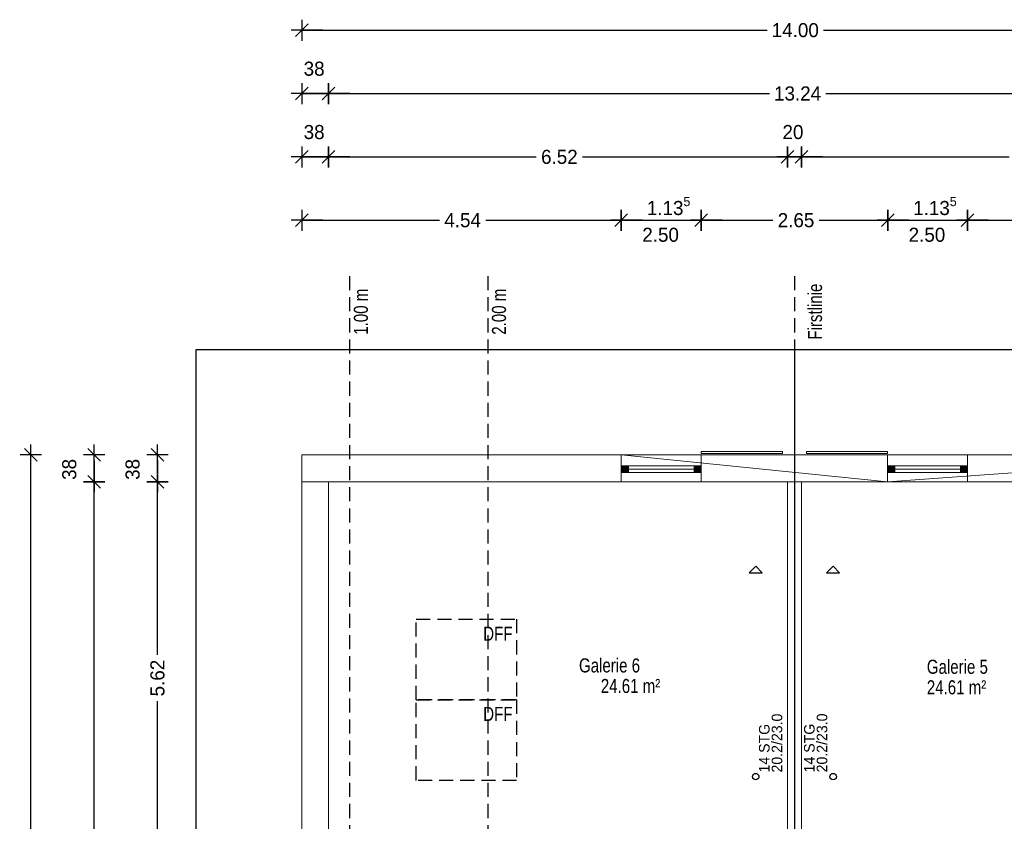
# Model space of a CAD drawing. Header units: metres. Extents: x 154.8 to 176.9, y 22.9 to 52.7.
# Tile 5 of 6: x 154.8 to 168.8, y 41.3 to 52.7. Entities that reach past the tile are written whole.
import ezdxf

# ---------------------------------------------------------------- set-up
doc = ezdxf.new("R2010")
doc.units = ezdxf.units.M
doc.header["$XCLIPFRAME"] = 2
doc.header["$PDMODE"] = 65
doc.linetypes.add('AUSGEZOGEN', pattern=[0])
doc.linetypes.add('VERDECKT2_S2', pattern=[0.27, 0.2, -0.07])
for name, color, linetype, lineweight in [('Allgemein01', 7, 'AUSGEZOGEN', 13), ('Allgemein03', 7, 'AUSGEZOGEN', 25), ('Beschriften', 7, 'AUSGEZOGEN', 13), ('Fenster', 7, 'AUSGEZOGEN', 13), ('Fensterbank', 7, 'AUSGEZOGEN', 13), ('Pfosten_ Stützen', 7, 'AUSGEZOGEN', 13), ('Raumbezeichnung', 7, 'AUSGEZOGEN', 13), ('Standard', 7, 'AUSGEZOGEN', 25), ('Treppe', 7, 'AUSGEZOGEN', 13), ('Verschattung', 7, 'AUSGEZOGEN', 13), ('Wand Holz nicht tragend', 7, 'AUSGEZOGEN', 13), ('Wand Holz tragend', 7, 'AUSGEZOGEN', 13), ('Wohnfläche-Rohbau', 7, 'AUSGEZOGEN', 13)]:
    doc.layers.add(name, color=color, linetype=linetype, lineweight=lineweight)
doc.styles.add('ARIAL', font='arial.ttf')
doc.styles.add('Posterama Text Light', font='txt')
doc.dimstyles.new('DIMSTYLE_11', dxfattribs={"dimtxt": 0.2, "dimasz": 0.3, "dimexe": 0, "dimexo": 0, "dimgap": 0.1, "dimtad": 0, "dimdec": 3, "dimrnd": 0.005, "dimzin": 0, "dimdsep": 46, "dimtxsty": 'Posterama Text Light', "dimblk1": 'ALL_ML_STRICH', "dimblk2": 'ALL_ML_STRICH', "dimsah": 1, "dimcen": 0, "dimclrd": 7, "dimclre": 7, "dimclrt": 7, "dimadec": 0, "dimazin": 0, "dimtfac": 1, "dimtdec": 0, "dimtix": 1, "dimtmove": 2, "dimatfit": 3, "dimfxl": 0, "dimtzin": 0, "dimlwd": 0, "dimlwe": 25, "dimarcsym": 0})
doc.dimstyles.new('DIMSTYLE_12', dxfattribs={"dimtxt": 0.2, "dimasz": 0.3, "dimexe": 0, "dimexo": 0, "dimgap": 0.1, "dimtad": 2, "dimdec": 1, "dimlfac": 100, "dimrnd": 0.5, "dimzin": 0, "dimdsep": 46, "dimtxsty": 'Posterama Text Light', "dimblk1": 'ALL_ML_STRICH', "dimblk2": 'ALL_ML_STRICH', "dimsah": 1, "dimcen": 0, "dimclrd": 7, "dimclre": 7, "dimclrt": 7, "dimadec": 0, "dimazin": 0, "dimtfac": 1, "dimtdec": 0, "dimtix": 1, "dimtmove": 2, "dimatfit": 3, "dimfxl": 0, "dimtvp": 1.2, "dimtzin": 0, "dimlwd": 0, "dimlwe": 25, "dimarcsym": 0})
doc.dimstyles.new('DIMSTYLE_4', dxfattribs={"dimtxt": 0.2, "dimasz": 0.3, "dimexe": 0, "dimexo": 1e-06, "dimgap": 0.1, "dimtad": 2, "dimdec": 1, "dimlfac": 100, "dimrnd": 0.5, "dimzin": 0, "dimdsep": 46, "dimtxsty": 'Posterama Text Light', "dimblk1": 'ALL_ML_STRICH', "dimblk2": 'ALL_ML_STRICH', "dimsah": 1, "dimcen": 0, "dimse1": 1, "dimse2": 1, "dimclrd": 7, "dimclre": 7, "dimclrt": 7, "dimadec": 0, "dimazin": 0, "dimtfac": 1, "dimtdec": 0, "dimtix": 1, "dimtmove": 2, "dimatfit": 3, "dimfxl": 0, "dimtvp": 1.2, "dimtzin": 0, "dimlwd": 0, "dimlwe": 25, "dimarcsym": 0})
doc.dimstyles.new('DIMSTYLE_6', dxfattribs={"dimtxt": 0.2, "dimasz": 0.3, "dimexe": 0, "dimexo": 1e-06, "dimgap": 0.1, "dimtad": 0, "dimrnd": 0.005, "dimzin": 0, "dimdsep": 46, "dimtxsty": 'Posterama Text Light', "dimblk1": 'ALL_ML_STRICH', "dimblk2": 'ALL_ML_STRICH', "dimsah": 1, "dimcen": 0, "dimse1": 1, "dimse2": 1, "dimclrd": 7, "dimclre": 7, "dimclrt": 7, "dimadec": 0, "dimazin": 0, "dimtfac": 1, "dimtdec": 0, "dimtix": 1, "dimtmove": 2, "dimatfit": 3, "dimfxl": 0, "dimtzin": 0, "dimlwd": 0, "dimlwe": 25, "dimarcsym": 0})
doc.dimstyles.new('DIMSTYLE_7', dxfattribs={"dimtxt": 0.2, "dimasz": 0.3, "dimexe": 0, "dimexo": 1e-06, "dimgap": 0.1, "dimtad": 0, "dimdec": 3, "dimrnd": 0.005, "dimzin": 0, "dimdsep": 46, "dimtxsty": 'Posterama Text Light', "dimblk1": 'ALL_ML_STRICH', "dimblk2": 'ALL_ML_STRICH', "dimsah": 1, "dimcen": 0, "dimse1": 1, "dimse2": 1, "dimclrd": 7, "dimclre": 7, "dimclrt": 7, "dimadec": 0, "dimazin": 0, "dimtfac": 1, "dimtdec": 0, "dimtix": 1, "dimtmove": 2, "dimatfit": 3, "dimfxl": 0, "dimtzin": 0, "dimlwd": 0, "dimlwe": 25, "dimarcsym": 0})
doc.dimstyles.new('DIMSTYLE_8', dxfattribs={"dimtxt": 0.2, "dimasz": 0.3, "dimexe": 0, "dimexo": 1e-06, "dimgap": 0.1, "dimtad": 2, "dimdec": 3, "dimrnd": 0.005, "dimzin": 0, "dimdsep": 46, "dimtxsty": 'Posterama Text Light', "dimblk1": 'ALL_ML_STRICH', "dimblk2": 'ALL_ML_STRICH', "dimsah": 1, "dimcen": 0, "dimse1": 1, "dimse2": 1, "dimclrd": 7, "dimclre": 7, "dimclrt": 7, "dimadec": 0, "dimazin": 0, "dimtfac": 1, "dimtdec": 0, "dimtix": 1, "dimtmove": 2, "dimatfit": 3, "dimfxl": 0, "dimtzin": 0, "dimlwd": 0, "dimlwe": 25, "dimarcsym": 0})
doc.dimstyles.new('DIMSTYLE_9', dxfattribs={"dimtxt": 0.2, "dimasz": 0.3, "dimexe": 0, "dimexo": 1e-06, "dimgap": 0.1, "dimtad": 2, "dimdec": 3, "dimrnd": 0.005, "dimzin": 0, "dimdsep": 46, "dimtxsty": 'Posterama Text Light', "dimblk1": 'ALL_ML_STRICH', "dimblk2": 'ALL_ML_STRICH', "dimsah": 1, "dimcen": 0, "dimse1": 1, "dimse2": 1, "dimclrd": 7, "dimclre": 7, "dimclrt": 7, "dimadec": 0, "dimazin": 0, "dimtfac": 1, "dimtdec": 0, "dimtix": 1, "dimtmove": 2, "dimatfit": 3, "dimfxl": 0, "dimtzin": 0, "dimlwd": 0, "dimlwe": 25, "dimarcsym": 0})
picture_1 = doc.add_image_def('image1.jpg', size_in_pixel=(256, 256))

# ---------------------------------------------------------------- blocks, each defined once
blk = doc.blocks.new('ALL_ML_STRICH')
at = {"color": 0, "linetype": 'ByBlock', "lineweight": -2}
for p, q in [((0, -0.5), (0, 0.5)), ((-1, 0), (0.5, 0)), ((-0.3, -0.3), (0.3, 0.3))]:
    blk.add_line(p, q, dxfattribs=at)
blk = doc.blocks.new('*D21')
at = {"layer": 'DEFPOINTS', "color": 7, "linetype": 'AUSGEZOGEN', "lineweight": 25}
for p in [(158.798, 52.52), (158.798, 46.485), (172.798, 46.485)]:
    blk.add_point(p, dxfattribs=at)
at = {"layer": 'Standard', "color": 7, "linetype": 'AUSGEZOGEN', "lineweight": -2}
for p, q in [((158.798, 52.52), (165.41, 52.52)), ((166.21, 52.52), (172.798, 52.52))]:
    blk.add_line(p, q, dxfattribs=at)
at = {"layer": 'Standard', "color": 7, "linetype": 'AUSGEZOGEN', "lineweight": 25, "xscale": 0.3, "yscale": 0.3, "zscale": 0.3, "rotation": 180}
blk.add_blockref('ALL_ML_STRICH', (158.798, 52.52), dxfattribs=at)
at = {"layer": 'Standard', "color": 7, "linetype": 'AUSGEZOGEN', "lineweight": 25, "xscale": 0.3, "yscale": 0.3, "zscale": 0.3}
blk.add_blockref('ALL_ML_STRICH', (172.798, 52.52), dxfattribs=at)
at = {"layer": 'Standard', "color": 7, "linetype": 'AUSGEZOGEN', "lineweight": 25, "insert": (165.81, 52.52), "char_height": 0.2, "width": 1, "attachment_point": 5, "style": 'Posterama Text Light'}
blk.add_mtext('\\A1;{\\A1;{14.00\\H0.132000;\\S^ ;}}', dxfattribs=at)
blk = doc.blocks.new('*D27')
at = {"layer": 'DEFPOINTS', "color": 7, "linetype": 'AUSGEZOGEN', "lineweight": 25}
for p in [(159.178, 46.105), (156.747, 40.485), (159.178, 40.485)]:
    blk.add_point(p, dxfattribs=at)
at = {"layer": 'Standard', "color": 7, "linetype": 'AUSGEZOGEN', "lineweight": -2}
for p, q in [((156.747, 43.645), (156.747, 46.105)), ((156.747, 40.485), (156.747, 42.985))]:
    blk.add_line(p, q, dxfattribs=at)
at = {"layer": 'Standard', "color": 7, "linetype": 'AUSGEZOGEN', "lineweight": 25, "xscale": 0.3, "yscale": 0.3, "zscale": 0.3}
for p, rotation in [((156.747, 46.105), 90), ((156.747, 40.485), 270)]:
    blk.add_blockref('ALL_ML_STRICH', p, dxfattribs=dict(at, rotation=rotation))
at = {"layer": 'Standard', "color": 7, "linetype": 'AUSGEZOGEN', "lineweight": 25, "insert": (156.747, 43.315), "char_height": 0.2, "width": 0.8, "attachment_point": 5, "rotation": 90, "style": 'Posterama Text Light'}
blk.add_mtext('\\A1;{\\A1;{5.62\\H0.132000;\\S^ ;}}', dxfattribs=at)
blk = doc.blocks.new('*D28')
at = {"layer": 'DEFPOINTS', "color": 7, "linetype": 'AUSGEZOGEN', "lineweight": 25}
for p in [(158.798, 46.485), (156.747, 46.105), (159.178, 46.105)]:
    blk.add_point(p, dxfattribs=at)
at = {"layer": 'Standard', "color": 7, "linetype": 'AUSGEZOGEN', "lineweight": -2}
blk.add_line((156.747, 46.105), (156.747, 46.485), dxfattribs=at)
at = {"layer": 'Standard', "color": 7, "linetype": 'AUSGEZOGEN', "lineweight": 25, "xscale": 0.3, "yscale": 0.3, "zscale": 0.3}
for p, rotation in [((156.747, 46.485), 90), ((156.747, 46.105), 270)]:
    blk.add_blockref('ALL_ML_STRICH', p, dxfattribs=dict(at, rotation=rotation))
at = {"layer": 'Standard', "color": 7, "linetype": 'AUSGEZOGEN', "lineweight": 25, "insert": (156.394, 46.28), "char_height": 0.2, "width": 0.8, "attachment_point": 5, "rotation": 90, "style": 'Posterama Text Light'}
blk.add_mtext('\\A1;{\\A1;{38\\H0.132000;\\S^ ;}}', dxfattribs=at)
blk = doc.blocks.new('*D29')
at = {"layer": 'DEFPOINTS', "color": 7, "linetype": 'AUSGEZOGEN', "lineweight": 25}
for p in [(158.798, 46.485), (154.947, 28.482), (158.798, 28.482)]:
    blk.add_point(p, dxfattribs=at)
at = {"layer": 'Standard', "color": 7, "linetype": 'AUSGEZOGEN', "lineweight": -2}
for p, q in [((154.947, 37.982), (154.947, 46.485)), ((154.947, 28.482), (154.947, 37.042))]:
    blk.add_line(p, q, dxfattribs=at)
at = {"layer": 'Standard', "color": 7, "linetype": 'AUSGEZOGEN', "lineweight": 25, "xscale": 0.3, "yscale": 0.3, "zscale": 0.3}
for p, rotation in [((154.947, 46.485), 90), ((154.947, 28.482), 270)]:
    blk.add_blockref('ALL_ML_STRICH', p, dxfattribs=dict(at, rotation=rotation))
at = {"layer": 'Standard', "color": 7, "linetype": 'AUSGEZOGEN', "lineweight": 25, "insert": (154.947, 37.512), "char_height": 0.2, "width": 1.2, "attachment_point": 5, "rotation": 90, "style": 'Posterama Text Light'}
blk.add_mtext('\\A1;{\\A1;{18.00\\H0.132000;\\S5^ ;}}', dxfattribs=at)
blk = doc.blocks.new('*D30')
at = {"layer": 'DEFPOINTS', "color": 7, "linetype": 'AUSGEZOGEN', "lineweight": 25}
for p in [(158.798, 51.62), (158.798, 46.485), (159.178, 46.105)]:
    blk.add_point(p, dxfattribs=at)
at = {"layer": 'Standard', "color": 7, "linetype": 'AUSGEZOGEN', "lineweight": -2}
blk.add_line((158.798, 51.62), (159.178, 51.62), dxfattribs=at)
at = {"layer": 'Standard', "color": 7, "linetype": 'AUSGEZOGEN', "lineweight": 25, "xscale": 0.3, "yscale": 0.3, "zscale": 0.3, "rotation": 180}
blk.add_blockref('ALL_ML_STRICH', (158.798, 51.62), dxfattribs=at)
at = {"layer": 'Standard', "color": 7, "linetype": 'AUSGEZOGEN', "lineweight": 25, "xscale": 0.3, "yscale": 0.3, "zscale": 0.3}
blk.add_blockref('ALL_ML_STRICH', (159.178, 51.62), dxfattribs=at)
at = {"layer": 'Standard', "color": 7, "linetype": 'AUSGEZOGEN', "lineweight": 25, "insert": (158.973, 51.972), "char_height": 0.2, "width": 0.8, "attachment_point": 5, "style": 'Posterama Text Light'}
blk.add_mtext('\\A1;{\\A1;{38\\H0.132000;\\S^ ;}}', dxfattribs=at)
blk = doc.blocks.new('*D31')
at = {"layer": 'DEFPOINTS', "color": 7, "linetype": 'AUSGEZOGEN', "lineweight": 25}
for p in [(159.178, 51.62), (159.178, 46.105), (172.418, 46.105)]:
    blk.add_point(p, dxfattribs=at)
at = {"layer": 'Standard', "color": 7, "linetype": 'AUSGEZOGEN', "lineweight": -2}
for p, q in [((159.178, 51.62), (165.443, 51.62)), ((166.243, 51.62), (172.418, 51.62))]:
    blk.add_line(p, q, dxfattribs=at)
at = {"layer": 'Standard', "color": 7, "linetype": 'AUSGEZOGEN', "lineweight": 25, "xscale": 0.3, "yscale": 0.3, "zscale": 0.3, "rotation": 180}
blk.add_blockref('ALL_ML_STRICH', (159.178, 51.62), dxfattribs=at)
at = {"layer": 'Standard', "color": 7, "linetype": 'AUSGEZOGEN', "lineweight": 25, "xscale": 0.3, "yscale": 0.3, "zscale": 0.3}
blk.add_blockref('ALL_ML_STRICH', (172.418, 51.62), dxfattribs=at)
at = {"layer": 'Standard', "color": 7, "linetype": 'AUSGEZOGEN', "lineweight": 25, "insert": (165.843, 51.62), "char_height": 0.2, "width": 1, "attachment_point": 5, "style": 'Posterama Text Light'}
blk.add_mtext('\\A1;{\\A1;{13.24\\H0.132000;\\S^ ;}}', dxfattribs=at)
blk = doc.blocks.new('*D33')
at = {"layer": 'DEFPOINTS', "color": 7, "linetype": 'AUSGEZOGEN', "lineweight": 25}
for p in [(158.798, 49.82), (158.798, 46.485), (163.338, 46.485)]:
    blk.add_point(p, dxfattribs=at)
at = {"layer": 'Standard', "color": 7, "linetype": 'AUSGEZOGEN', "lineweight": -2}
for p, q in [((158.798, 49.82), (160.753, 49.82)), ((161.413, 49.82), (163.338, 49.82))]:
    blk.add_line(p, q, dxfattribs=at)
at = {"layer": 'Standard', "color": 7, "linetype": 'AUSGEZOGEN', "lineweight": 25, "xscale": 0.3, "yscale": 0.3, "zscale": 0.3, "rotation": 180}
blk.add_blockref('ALL_ML_STRICH', (158.798, 49.82), dxfattribs=at)
at = {"layer": 'Standard', "color": 7, "linetype": 'AUSGEZOGEN', "lineweight": 25, "xscale": 0.3, "yscale": 0.3, "zscale": 0.3}
blk.add_blockref('ALL_ML_STRICH', (163.338, 49.82), dxfattribs=at)
at = {"layer": 'Standard', "color": 7, "linetype": 'AUSGEZOGEN', "lineweight": 25, "insert": (161.083, 49.82), "char_height": 0.2, "width": 0.8, "attachment_point": 5, "style": 'Posterama Text Light'}
blk.add_mtext('\\A1;{\\A1;{4.54\\H0.132000;\\S^ ;}}', dxfattribs=at)
blk = doc.blocks.new('*D34')
at = {"layer": 'DEFPOINTS', "color": 7, "linetype": 'AUSGEZOGEN', "lineweight": 25}
for p in [(163.338, 49.82), (163.338, 46.485), (164.473, 46.485)]:
    blk.add_point(p, dxfattribs=at)
at = {"layer": 'Standard', "color": 7, "linetype": 'AUSGEZOGEN', "lineweight": -2}
blk.add_line((163.338, 49.82), (164.473, 49.82), dxfattribs=at)
at = {"layer": 'Standard', "color": 7, "linetype": 'AUSGEZOGEN', "lineweight": 25, "xscale": 0.3, "yscale": 0.3, "zscale": 0.3, "rotation": 180}
blk.add_blockref('ALL_ML_STRICH', (163.338, 49.82), dxfattribs=at)
at = {"layer": 'Standard', "color": 7, "linetype": 'AUSGEZOGEN', "lineweight": 25, "xscale": 0.3, "yscale": 0.3, "zscale": 0.3}
blk.add_blockref('ALL_ML_STRICH', (164.473, 49.82), dxfattribs=at)
at = {"layer": 'Standard', "color": 7, "linetype": 'AUSGEZOGEN', "lineweight": 25, "insert": (164.01, 50.022), "char_height": 0.2, "width": 1, "attachment_point": 5, "style": 'Posterama Text Light'}
blk.add_mtext('\\A1;{\\A1;{1.13\\H0.132000;\\S5^ ;}}', dxfattribs=at)
at = {"layer": 'Standard', "color": 7, "linetype": 'AUSGEZOGEN', "lineweight": 25, "insert": (163.636, 49.714), "char_height": 0.2, "width": 0.01, "attachment_point": 1, "line_spacing_factor": 0.60241, "style": 'Posterama Text Light'}
blk.add_mtext('\\A1;{2.50\\H0.132000;\\S^ ;}', dxfattribs=at)
blk = doc.blocks.new('*D35')
at = {"layer": 'DEFPOINTS', "color": 7, "linetype": 'AUSGEZOGEN', "lineweight": 25}
for p in [(164.473, 49.82), (164.473, 46.485), (167.123, 46.485)]:
    blk.add_point(p, dxfattribs=at)
at = {"layer": 'Standard', "color": 7, "linetype": 'AUSGEZOGEN', "lineweight": -2}
for p, q in [((164.473, 49.82), (165.491, 49.82)), ((166.151, 49.82), (167.123, 49.82))]:
    blk.add_line(p, q, dxfattribs=at)
at = {"layer": 'Standard', "color": 7, "linetype": 'AUSGEZOGEN', "lineweight": 25, "xscale": 0.3, "yscale": 0.3, "zscale": 0.3, "rotation": 180}
blk.add_blockref('ALL_ML_STRICH', (164.473, 49.82), dxfattribs=at)
at = {"layer": 'Standard', "color": 7, "linetype": 'AUSGEZOGEN', "lineweight": 25, "xscale": 0.3, "yscale": 0.3, "zscale": 0.3}
blk.add_blockref('ALL_ML_STRICH', (167.123, 49.82), dxfattribs=at)
at = {"layer": 'Standard', "color": 7, "linetype": 'AUSGEZOGEN', "lineweight": 25, "insert": (165.821, 49.82), "char_height": 0.2, "width": 0.8, "attachment_point": 5, "style": 'Posterama Text Light'}
blk.add_mtext('\\A1;{\\A1;{2.65\\H0.132000;\\S^ ;}}', dxfattribs=at)
blk = doc.blocks.new('*D36')
at = {"layer": 'DEFPOINTS', "color": 7, "linetype": 'AUSGEZOGEN', "lineweight": 25}
for p in [(167.123, 49.82), (167.123, 46.485), (168.258, 46.485)]:
    blk.add_point(p, dxfattribs=at)
at = {"layer": 'Standard', "color": 7, "linetype": 'AUSGEZOGEN', "lineweight": -2}
blk.add_line((167.123, 49.82), (168.258, 49.82), dxfattribs=at)
at = {"layer": 'Standard', "color": 7, "linetype": 'AUSGEZOGEN', "lineweight": 25, "xscale": 0.3, "yscale": 0.3, "zscale": 0.3, "rotation": 180}
blk.add_blockref('ALL_ML_STRICH', (167.123, 49.82), dxfattribs=at)
at = {"layer": 'Standard', "color": 7, "linetype": 'AUSGEZOGEN', "lineweight": 25, "xscale": 0.3, "yscale": 0.3, "zscale": 0.3}
blk.add_blockref('ALL_ML_STRICH', (168.258, 49.82), dxfattribs=at)
at = {"layer": 'Standard', "color": 7, "linetype": 'AUSGEZOGEN', "lineweight": 25, "insert": (167.795, 50.022), "char_height": 0.2, "width": 1, "attachment_point": 5, "style": 'Posterama Text Light'}
blk.add_mtext('\\A1;{\\A1;{1.13\\H0.132000;\\S5^ ;}}', dxfattribs=at)
at = {"layer": 'Standard', "color": 7, "linetype": 'AUSGEZOGEN', "lineweight": 25, "insert": (167.421, 49.714), "char_height": 0.2, "width": 0.01, "attachment_point": 1, "line_spacing_factor": 0.60241, "style": 'Posterama Text Light'}
blk.add_mtext('\\A1;{2.50\\H0.132000;\\S^ ;}', dxfattribs=at)
blk = doc.blocks.new('*D37')
at = {"layer": 'DEFPOINTS', "color": 7, "linetype": 'AUSGEZOGEN', "lineweight": 25}
for p in [(168.258, 49.82), (168.258, 46.485), (172.798, 46.485)]:
    blk.add_point(p, dxfattribs=at)
at = {"layer": 'Standard', "color": 7, "linetype": 'AUSGEZOGEN', "lineweight": -2}
for p, q in [((168.258, 49.82), (170.213, 49.82)), ((170.873, 49.82), (172.798, 49.82))]:
    blk.add_line(p, q, dxfattribs=at)
at = {"layer": 'Standard', "color": 7, "linetype": 'AUSGEZOGEN', "lineweight": 25, "xscale": 0.3, "yscale": 0.3, "zscale": 0.3, "rotation": 180}
blk.add_blockref('ALL_ML_STRICH', (168.258, 49.82), dxfattribs=at)
at = {"layer": 'Standard', "color": 7, "linetype": 'AUSGEZOGEN', "lineweight": 25, "xscale": 0.3, "yscale": 0.3, "zscale": 0.3}
blk.add_blockref('ALL_ML_STRICH', (172.798, 49.82), dxfattribs=at)
at = {"layer": 'Standard', "color": 7, "linetype": 'AUSGEZOGEN', "lineweight": 25, "insert": (170.543, 49.82), "char_height": 0.2, "width": 0.8, "attachment_point": 5, "style": 'Posterama Text Light'}
blk.add_mtext('\\A1;{\\A1;{4.54\\H0.132000;\\S^ ;}}', dxfattribs=at)
blk = doc.blocks.new('*D50')
at = {"layer": 'DEFPOINTS', "color": 7, "linetype": 'AUSGEZOGEN', "lineweight": 25}
for p in [(158.798, 46.105), (155.847, 28.862), (159.178, 28.862)]:
    blk.add_point(p, dxfattribs=at)
at = {"layer": 'Standard', "color": 7, "linetype": 'AUSGEZOGEN', "lineweight": -2}
for p, q in [((155.847, 46.105), (155.847, 46.105)), ((155.847, 38.032), (155.847, 46.105)), ((155.847, 28.862), (155.847, 37.092)), ((155.847, 28.862), (155.847, 28.862))]:
    blk.add_line(p, q, dxfattribs=at)
at = {"layer": 'Standard', "color": 7, "linetype": 'AUSGEZOGEN', "lineweight": 25, "xscale": 0.3, "yscale": 0.3, "zscale": 0.3}
for p, rotation in [((155.847, 46.105), 90), ((155.847, 28.862), 270)]:
    blk.add_blockref('ALL_ML_STRICH', p, dxfattribs=dict(at, rotation=rotation))
at = {"layer": 'Standard', "color": 7, "linetype": 'AUSGEZOGEN', "lineweight": 25, "insert": (155.847, 37.562), "char_height": 0.2, "width": 1.2, "attachment_point": 5, "rotation": 90, "style": 'Posterama Text Light'}
blk.add_mtext('\\A1;{\\A1;{17.24\\H0.132000;\\S5^ ;}}', dxfattribs=at)
blk = doc.blocks.new('*D51')
at = {"layer": 'DEFPOINTS', "color": 7, "linetype": 'AUSGEZOGEN', "lineweight": 25}
for p in [(158.798, 46.485), (155.847, 46.105), (158.798, 46.105)]:
    blk.add_point(p, dxfattribs=at)
at = {"layer": 'Standard', "color": 7, "linetype": 'AUSGEZOGEN', "lineweight": -2}
for p, q in [((155.847, 46.485), (155.847, 46.485)), ((155.847, 46.105), (155.847, 46.485)), ((155.847, 46.105), (155.847, 46.105))]:
    blk.add_line(p, q, dxfattribs=at)
at = {"layer": 'Standard', "color": 7, "linetype": 'AUSGEZOGEN', "lineweight": 25, "xscale": 0.3, "yscale": 0.3, "zscale": 0.3}
for p, rotation in [((155.847, 46.485), 90), ((155.847, 46.105), 270)]:
    blk.add_blockref('ALL_ML_STRICH', p, dxfattribs=dict(at, rotation=rotation))
at = {"layer": 'Standard', "color": 7, "linetype": 'AUSGEZOGEN', "lineweight": 25, "insert": (155.494, 46.28), "char_height": 0.2, "width": 0.8, "attachment_point": 5, "rotation": 90, "style": 'Posterama Text Light'}
blk.add_mtext('\\A1;{\\A1;{38\\H0.132000;\\S^ ;}}', dxfattribs=at)
blk = doc.blocks.new('*D52')
at = {"layer": 'DEFPOINTS', "color": 7, "linetype": 'AUSGEZOGEN', "lineweight": 25}
for p in [(158.798, 50.72), (158.798, 46.485), (159.178, 46.105)]:
    blk.add_point(p, dxfattribs=at)
at = {"layer": 'Standard', "color": 7, "linetype": 'AUSGEZOGEN', "lineweight": -2}
blk.add_line((158.798, 50.72), (159.178, 50.72), dxfattribs=at)
at = {"layer": 'Standard', "color": 7, "linetype": 'AUSGEZOGEN', "lineweight": 25, "xscale": 0.3, "yscale": 0.3, "zscale": 0.3, "rotation": 180}
blk.add_blockref('ALL_ML_STRICH', (158.798, 50.72), dxfattribs=at)
at = {"layer": 'Standard', "color": 7, "linetype": 'AUSGEZOGEN', "lineweight": 25, "xscale": 0.3, "yscale": 0.3, "zscale": 0.3}
blk.add_blockref('ALL_ML_STRICH', (159.178, 50.72), dxfattribs=at)
at = {"layer": 'Standard', "color": 7, "linetype": 'AUSGEZOGEN', "lineweight": 25, "insert": (158.973, 51.072), "char_height": 0.2, "width": 0.8, "attachment_point": 5, "style": 'Posterama Text Light'}
blk.add_mtext('\\A1;{\\A1;{38\\H0.132000;\\S^ ;}}', dxfattribs=at)
blk = doc.blocks.new('*D53')
at = {"layer": 'DEFPOINTS', "color": 7, "linetype": 'AUSGEZOGEN', "lineweight": 25}
for p in [(159.178, 50.72), (159.178, 46.105), (165.698, 46.105)]:
    blk.add_point(p, dxfattribs=at)
at = {"layer": 'Standard', "color": 7, "linetype": 'AUSGEZOGEN', "lineweight": -2}
for p, q in [((159.178, 50.72), (162.128, 50.72)), ((162.788, 50.72), (165.698, 50.72))]:
    blk.add_line(p, q, dxfattribs=at)
at = {"layer": 'Standard', "color": 7, "linetype": 'AUSGEZOGEN', "lineweight": 25, "xscale": 0.3, "yscale": 0.3, "zscale": 0.3, "rotation": 180}
blk.add_blockref('ALL_ML_STRICH', (159.178, 50.72), dxfattribs=at)
at = {"layer": 'Standard', "color": 7, "linetype": 'AUSGEZOGEN', "lineweight": 25, "xscale": 0.3, "yscale": 0.3, "zscale": 0.3}
blk.add_blockref('ALL_ML_STRICH', (165.698, 50.72), dxfattribs=at)
at = {"layer": 'Standard', "color": 7, "linetype": 'AUSGEZOGEN', "lineweight": 25, "insert": (162.458, 50.72), "char_height": 0.2, "width": 0.8, "attachment_point": 5, "style": 'Posterama Text Light'}
blk.add_mtext('\\A1;{\\A1;{6.52\\H0.132000;\\S^ ;}}', dxfattribs=at)
blk = doc.blocks.new('*D54')
at = {"layer": 'DEFPOINTS', "color": 7, "linetype": 'AUSGEZOGEN', "lineweight": 25}
for p in [(165.698, 50.72), (165.698, 46.105), (165.898, 46.105)]:
    blk.add_point(p, dxfattribs=at)
at = {"layer": 'Standard', "color": 7, "linetype": 'AUSGEZOGEN', "lineweight": -2}
blk.add_line((165.698, 50.72), (165.898, 50.72), dxfattribs=at)
at = {"layer": 'Standard', "color": 7, "linetype": 'AUSGEZOGEN', "lineweight": 25, "xscale": 0.3, "yscale": 0.3, "zscale": 0.3, "rotation": 180}
blk.add_blockref('ALL_ML_STRICH', (165.698, 50.72), dxfattribs=at)
at = {"layer": 'Standard', "color": 7, "linetype": 'AUSGEZOGEN', "lineweight": 25, "xscale": 0.3, "yscale": 0.3, "zscale": 0.3}
blk.add_blockref('ALL_ML_STRICH', (165.898, 50.72), dxfattribs=at)
at = {"layer": 'Standard', "color": 7, "linetype": 'AUSGEZOGEN', "lineweight": 25, "insert": (165.777, 51.072), "char_height": 0.2, "width": 0.8, "attachment_point": 5, "style": 'Posterama Text Light'}
blk.add_mtext('\\A1;{\\A1;{20\\H0.132000;\\S^ ;}}', dxfattribs=at)
blk = doc.blocks.new('*D55')
at = {"layer": 'DEFPOINTS', "color": 7, "linetype": 'AUSGEZOGEN', "lineweight": 25}
for p in [(165.898, 50.72), (165.898, 46.105), (172.418, 46.105)]:
    blk.add_point(p, dxfattribs=at)
at = {"layer": 'Standard', "color": 7, "linetype": 'AUSGEZOGEN', "lineweight": -2}
for p, q in [((165.898, 50.72), (168.848, 50.72)), ((169.508, 50.72), (172.418, 50.72))]:
    blk.add_line(p, q, dxfattribs=at)
at = {"layer": 'Standard', "color": 7, "linetype": 'AUSGEZOGEN', "lineweight": 25, "xscale": 0.3, "yscale": 0.3, "zscale": 0.3, "rotation": 180}
blk.add_blockref('ALL_ML_STRICH', (165.898, 50.72), dxfattribs=at)
at = {"layer": 'Standard', "color": 7, "linetype": 'AUSGEZOGEN', "lineweight": 25, "xscale": 0.3, "yscale": 0.3, "zscale": 0.3}
blk.add_blockref('ALL_ML_STRICH', (172.418, 50.72), dxfattribs=at)
at = {"layer": 'Standard', "color": 7, "linetype": 'AUSGEZOGEN', "lineweight": 25, "insert": (169.178, 50.72), "char_height": 0.2, "width": 0.8, "attachment_point": 5, "style": 'Posterama Text Light'}
blk.add_mtext('\\A1;{\\A1;{6.52\\H0.132000;\\S^ ;}}', dxfattribs=at)

msp = doc.modelspace()

# ---------------------------------------------------------------- hatches: boundary and pattern name
at = {"layer": 'Fenster'}
for points in [[(163.4378, 46.3298), (163.3378, 46.3298), (163.3378, 46.2378), (163.4378, 46.2378)], [(164.4728, 46.3298), (164.3728, 46.3298), (164.3728, 46.2378), (164.4728, 46.2378)], [(167.1228, 46.3298), (167.2228, 46.3298), (167.2228, 46.2378), (167.1228, 46.2378)], [(168.1578, 46.3298), (168.2578, 46.3298), (168.2578, 46.2378), (168.1578, 46.2378)]]:
    msp.add_hatch(color=9, dxfattribs=at).paths.add_polyline_path(points, flags=0)

# ---------------------------------------------------------------- linework, layer by layer
at = {"layer": 'Allgemein01', "color": 7, "linetype": 'VERDECKT2_S2', "lineweight": 25}
for p, q in [((159.477, 49.0267), (159.477, 26.6948)), ((161.4396, 49.0267), (161.4396, 26.6948)), ((165.7978, 49.0267), (165.7978, 26.6948))]:
    msp.add_line(p, q, dxfattribs=at)
at = {"layer": 'Allgemein03', "color": 7, "linetype": 'AUSGEZOGEN', "lineweight": 25}
for p, q in [((157.2978, 47.9848), (174.2978, 47.9848)), ((157.2978, 26.9819), (157.2978, 47.9848)), ((165.7978, 47.9848), (165.7978, 26.9819))]:
    msp.add_line(p, q, dxfattribs=at)
at = {"layer": 'Allgemein03', "color": 7, "linetype": 'VERDECKT2_S2', "lineweight": 25}
for points in [[(160.4241, 44.1517), (161.8497, 44.1517), (161.8497, 43.0067), (160.4241, 43.0067), (160.4241, 44.1517)], [(160.4241, 43.0067), (161.8497, 43.0067), (161.8497, 41.8617), (160.4241, 41.8617), (160.4241, 43.0067)], [(160.4241, 43.0067), (161.8497, 43.0067), (161.8497, 41.8617), (160.4241, 41.8617), (160.4241, 43.0067)]]:
    msp.add_lwpolyline(points, close=True, dxfattribs=at)
at = {"layer": 'Fenster'}
for points in [[(163.4378, 46.3298), (163.3378, 46.3298), (163.3378, 46.2378), (163.4378, 46.2378), (163.4378, 46.3298)], [(164.3728, 46.3298), (163.4378, 46.3298), (163.4378, 46.2378), (164.3728, 46.2378), (164.3728, 46.3298)], [(164.4728, 46.3298), (164.3728, 46.3298), (164.3728, 46.2378), (164.4728, 46.2378), (164.4728, 46.3298)], [(167.1228, 46.3298), (167.2228, 46.3298), (167.2228, 46.2378), (167.1228, 46.2378), (167.1228, 46.3298)], [(167.2228, 46.3298), (168.1578, 46.3298), (168.1578, 46.2378), (167.2228, 46.2378), (167.2228, 46.3298)], [(168.1578, 46.3298), (168.2578, 46.3298), (168.2578, 46.2378), (168.1578, 46.2378), (168.1578, 46.3298)]]:
    msp.add_lwpolyline(points, close=True, dxfattribs=at)
for points in [[(164.3728, 46.2838, 6.26), (163.4378, 46.2838, 6.26), (163.4378, 46.2838, 8.56), (164.3728, 46.2838, 8.56)], [(167.2228, 46.2838, 6.26), (168.1578, 46.2838, 6.26), (168.1578, 46.2838, 8.56), (167.2228, 46.2838, 8.56)]]:
    msp.add_3dface(points, dxfattribs=at)
at = {"layer": 'Fensterbank', "color": 7, "linetype": 'AUSGEZOGEN', "lineweight": 18}
for p, q in [((164.4728, 46.4848), (163.3378, 46.4848)), ((167.1228, 46.4848), (168.2578, 46.4848)), ((164.4728, 46.1048), (163.3378, 46.1048)), ((167.1228, 46.1048), (168.2578, 46.1048))]:
    msp.add_line(p, q, dxfattribs=at)
at = {"layer": 'Treppe', "color": 7, "linetype": 'AUSGEZOGEN', "lineweight": 25}
for points in [[(165.2478, 44.9048), (165.1558, 44.8128), (165.3398, 44.8128), (165.2478, 44.9048)], [(166.3478, 44.9048), (166.2558, 44.8128), (166.4398, 44.8128), (166.3478, 44.9048)]]:
    msp.add_lwpolyline(points, close=True, dxfattribs=at)
for centre in [(165.2478, 41.9148), (166.3478, 41.9148)]:
    msp.add_circle(centre, 0.046, dxfattribs=at)
at = {"layer": 'Verschattung'}
for points in [[(165.6278, 46.5348), (164.4728, 46.5348), (164.4728, 46.5048), (165.6278, 46.5048), (165.6278, 46.5348)], [(165.9678, 46.5348), (167.1228, 46.5348), (167.1228, 46.5048), (165.9678, 46.5048), (165.9678, 46.5348)]]:
    msp.add_lwpolyline(points, close=True, dxfattribs=at)

# ---------------------------------------------------------------- texts
at = {"char_height": 0.2, "width": 0.054754, "attachment_point": 7, "style": 'ARIAL'}
for insert in [(163.9135, 43.7254), (167.6794, 43.7061)]:
    msp.add_mtext('}\\P', dxfattribs=dict(at, insert=insert))
at = {"layer": 'Beschriften', "color": 7, "linetype": 'AUSGEZOGEN', "lineweight": 25, "char_height": 0.2, "attachment_point": 7, "style": 'Posterama Text Light'}
for s, insert, width, rotation in [('\\A1;{\\fPosterama Text Light|i0|b0;\\H0.200000;\\W0.800000;\\C7;Firstlinie}\\P', (166.1929, 48.1233), 0.938667, 90.00135), ('\\A1;{\\fPosterama Text Light|i0|b0;\\H0.200000;\\W0.800000;\\C7;1.00 m}\\P', (159.74, 48.1933), 0.76, 89.99865), ('\\A1;{\\fPosterama Text Light|i0|b0;\\H0.200000;\\W0.800000;\\C7;2.00 m}\\P', (161.7026, 48.1933), 0.802667, 89.99865)]:
    msp.add_mtext(s, dxfattribs=dict(at, insert=insert, width=width, rotation=rotation))
at = {"layer": 'Pfosten_ Stützen', "color": 7, "linetype": 'AUSGEZOGEN', "lineweight": 25, "char_height": 0.2, "width": 0.485333, "attachment_point": 8, "style": 'Posterama Text Light'}
for insert in [(161.5835, 43.8455), (161.5835, 42.7055)]:
    msp.add_mtext('\\A1;{\\fPosterama Text Light|i0|b0;\\H0.200000;\\W0.800000;\\C7;DFF}\\P', dxfattribs=dict(at, insert=insert))
at = {"layer": 'Raumbezeichnung', "char_height": 0.2, "attachment_point": 7, "style": 'Posterama Text Light'}
for s, insert, width in [('\\A1;{\\fPosterama Text Light|i0|b0;\\H0.200000;\\W0.800000;\\C7;Galerie 6}\\P', (162.7364, 43.3922), 1.005333), ('\\A1;{\\fPosterama Text Light|i0|b0;\\H0.200000;\\W0.800000;\\C7;Galerie 5}\\P', (167.6794, 43.3729), 1.002667)]:
    msp.add_mtext(s, dxfattribs=dict(at, insert=insert, width=width))
at = {"layer": 'Wand Holz tragend', "color": 7, "linetype": 'AUSGEZOGEN', "lineweight": 25, "char_height": 0.15, "attachment_point": 1, "rotation": 90, "style": 'Posterama Text Light'}
for s, insert, width in [('\\A1;{\\fPosterama Text Light|i0|b0;\\H0.150000;\\W1.000000;\\C7;20.2/23.0}\\P', (165.4745, 41.9734), 0.97), ('\\A1;{\\fPosterama Text Light|i0|b0;\\H0.150000;\\W1.000000;\\C7;20.2/23.0}\\P', (166.1146, 41.9751), 0.97), ('\\A1;{\\fPosterama Text Light|i0|b0;\\H0.150000;\\W1.000000;\\C7;14 STG}\\P', (165.2945, 41.9734), 0.7125), ('\\A1;{\\fPosterama Text Light|i0|b0;\\H0.150000;\\W1.000000;\\C7;14 STG}\\P', (165.9346, 41.9751), 0.7125)]:
    msp.add_mtext(s, dxfattribs=dict(at, insert=insert, width=width))
at = {"layer": 'Wohnfläche-Rohbau', "char_height": 0.2, "width": 0.909333, "attachment_point": 7, "style": 'Posterama Text Light'}
for insert in [(163.0468, 43.1006), (167.6794, 43.0813)]:
    msp.add_mtext('\\A1;{\\fPosterama Text Light|i0|b0;\\H0.200000;\\W0.800000;\\C7;24.61 m²}\\P', dxfattribs=dict(at, insert=insert))

# ---------------------------------------------------------------- dimensions: what is measured, and where the dimension line sits
at = {"layer": 'Standard', "color": 7, "linetype": 'AUSGEZOGEN', "lineweight": 25}
for base, p1, p2, dimstyle, picture, middle in [((172.7978, 52.5196), (158.7978, 46.4848), (172.7978, 46.4848), 'DIMSTYLE_6', '*D21', (165.8096, 52.5196)), ((159.1778, 51.6196), (158.7978, 46.4848), (159.1778, 46.1048), 'DIMSTYLE_4', '*D30', (158.9732, 51.9724)), ((172.4178, 51.6196), (159.1778, 46.1048), (172.4178, 46.1048), 'DIMSTYLE_6', '*D31', (165.8434, 51.6196)), ((159.1778, 50.7196), (158.7978, 46.4848), (159.1778, 46.1048), 'DIMSTYLE_4', '*D52', (158.9732, 51.0724)), ((165.8978, 50.7196), (165.6978, 46.1048), (165.8978, 46.1048), 'DIMSTYLE_4', '*D54', (165.7766, 51.0724)), ((165.6978, 50.7196), (159.1778, 46.1048), (165.6978, 46.1048), 'DIMSTYLE_6', '*D53', (162.4584, 50.7196)), ((172.4178, 50.7196), (165.8978, 46.1048), (172.4178, 46.1048), 'DIMSTYLE_6', '*D55', (169.1784, 50.7196)), ((163.3378, 49.8196), (158.7978, 46.4848), (163.3378, 46.4848), 'DIMSTYLE_6', '*D33', (161.083, 49.8196)), ((167.1228, 49.8196), (164.4728, 46.4848), (167.1228, 46.4848), 'DIMSTYLE_6', '*D35', (165.8213, 49.8196)), ((172.7978, 49.8196), (168.2578, 46.4848), (172.7978, 46.4848), 'DIMSTYLE_6', '*D37', (170.543, 49.8196))]:
    dim = msp.add_linear_dim(base=base, p1=p1, p2=p2, dimstyle=dimstyle, override={"dimpost": '<>', "dimclrd": 7, "dimclre": 7, "dimclrt": 7, "dimlwd": 0, "dimlwe": 25}, dxfattribs=at)
    dim.commit()
    dim.dimension.update_dxf_attribs({"geometry": picture, "text_midpoint": middle, "dimtype": 160})
for base, p1, p2, dimstyle, picture, middle in [((164.4728, 49.8196), (163.3378, 46.4848), (164.4728, 46.4848), 'DIMSTYLE_8', '*D34', (164.0099, 50.0224)), ((168.2578, 49.8196), (167.1228, 46.4848), (168.2578, 46.4848), 'DIMSTYLE_9', '*D36', (167.7949, 50.0224))]:
    dim = msp.add_linear_dim(base=base, p1=p1, p2=p2, text='<>\\X\\A1;{2.50\\H0.132000;\\S^ ;}', dimstyle=dimstyle, override={"dimpost": '<>', "dimclrd": 7, "dimclre": 7, "dimclrt": 7, "dimlwd": 0, "dimlwe": 25}, dxfattribs=at)
    dim.commit()
    dim.dimension.update_dxf_attribs({"geometry": picture, "text_midpoint": middle, "dimtype": 160})
for base, p1, p2, dimstyle, picture, middle in [((154.9473, 46.4848), (158.7978, 28.4819), (158.7978, 46.4848), 'DIMSTYLE_7', '*D29', (154.9473, 37.5121)), ((155.8473, 46.4848), (155.8473, 46.1048), (155.8473, 46.4848), 'DIMSTYLE_12', '*D51', (155.4945, 46.2803)), ((156.7473, 46.4848), (159.1778, 46.1048), (158.7978, 46.4848), 'DIMSTYLE_4', '*D28', (156.3945, 46.2803)), ((155.8473, 46.1048), (155.8473, 28.8619), (155.8473, 46.1048), 'DIMSTYLE_11', '*D50', (155.8473, 37.5615)), ((156.7473, 46.1048), (159.1778, 40.4848), (159.1778, 46.1048), 'DIMSTYLE_6', '*D27', (156.7473, 43.3155))]:
    dim = msp.add_linear_dim(base=base, p1=p1, p2=p2, angle=90, dimstyle=dimstyle, override={"dimpost": '<>', "dimclrd": 7, "dimclre": 7, "dimclrt": 7, "dimlwd": 0, "dimlwe": 25}, dxfattribs=at)
    dim.commit()
    dim.dimension.update_dxf_attribs({"geometry": picture, "text_midpoint": middle, "dimtype": 160})

# ---------------------------------------------------------------- pictures from other files: only their frames are drawn
at = {"layer": 'Wand Holz nicht tragend', "lineweight": 18}
image = msp.add_image(picture_1, insert=(165.6978, 46.1048), size_in_units=(2.56, 2.56), rotation=-90, dxfattribs=at)
image.set_boundary_path([(-0.5, 255.5), (561.5, 255.5), (561.5, 235.5), (-0.5, 235.5), (-0.5, 255.5)])
image.dxf.flags = 15
at = {"layer": 'Wand Holz tragend', "lineweight": 18}
image = msp.add_image(picture_1, insert=(172.4178, 46.4848), size_in_units=(2.56, 2.56), rotation=-180, dxfattribs=at)
image.set_boundary_path([(907.5, 255.5), (1361.5, 255.5), (1361.5, 217.5), (907.5, 217.5), (907.5, 255.5), (529, 217.5), (529, 255.5), (794, 255.5), (794, 217.5), (529, 217.5), (-0.5, 255.5), (415.5, 255.5), (415.5, 217.5), (-0.5, 217.5), (-0.5, 255.5), (529, 217.5), (907.5, 255.5)])
image.dxf.flags = 15
image = msp.add_image(picture_1, insert=(158.7978, 46.1048), size_in_units=(2.56, 2.56), rotation=-90, dxfattribs=at)
image.set_boundary_path([(-0.5, 255.5), (761.5, 255.5), (761.5, 217.5), (-0.5, 217.5), (-0.5, 255.5)])
image.dxf.flags = 15

doc.saveas('drawing.dxf')
